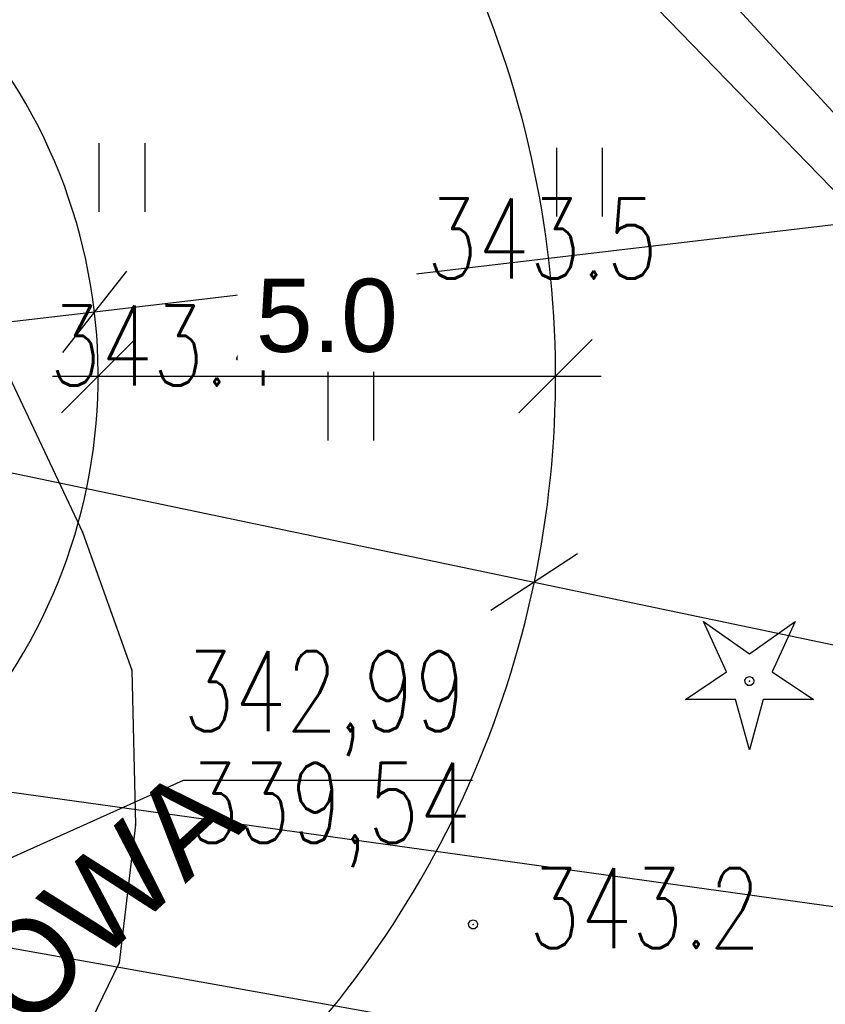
# Model space of a CAD drawing. Extents: x 5552506 to 5553307, y 5642054 to 5642708.
# Tile 47 of 72: x 5552874 to 5552883, y 5642490 to 5642501. Entities that reach past the tile are written whole.
import ezdxf
from ezdxf.enums import TextEntityAlignment as Align
from ezdxf.lldxf.tags import DXFTag

# ---------------------------------------------------------------- set-up
doc = ezdxf.new("R2010")
doc.units = 0
doc.header["$MEASUREMENT"] = 0
doc.layers.add('A_SC_WID', color=1, linetype='Continuous', lineweight=18)
for name, color, linetype in [('drzewa', 98, 'Continuous'), ('EGB_DzialkaEwidencyjna', 7, 'Continuous'), ('EGB_KonturUzytkuGruntowego', 7, 'Continuous'), ('GES_Rzedna', 7, 'Continuous'), ('IS_Węzeł_sieci_kanalizacyjnej_-_opisy', 7, 'Continuous'), ('OT_Komunikacja', 7, 'Continuous'), ('OT_Ogrodzenia', 7, 'Continuous'), ('OT_Rzedna', 7, 'Continuous'), ('pomiar', 7, 'Continuous')]:
    doc.layers.add(name, color=color, linetype=linetype)
doc.styles.add('ARIAL', font='arial.ttf')
doc.styles.add('STYL_ARIAL', font='simplex', dxfattribs={"width": 0.75, "oblique": 0.1})
doc.styles.add('TABEL1', font='txt')
tags = doc.linetypes.add('SOLID', pattern=[10, 10, 0]).pattern_tags.tags
tags[6:7] = [DXFTag(74, 4), DXFTag(75, 0), DXFTag(340, '0'), DXFTag(46, 0.0), DXFTag(50, 0.0), DXFTag(44, 0.0), DXFTag(45, 0.0)]
tags[4:5] = [DXFTag(74, 4), DXFTag(75, 0), DXFTag(340, '0'), DXFTag(46, 0.0), DXFTag(50, 0.0), DXFTag(44, 0.0), DXFTag(45, 0.0)]
doc.dimstyles.new('darek', dxfattribs={"dimtxt": 0.8, "dimasz": 0.8, "dimexe": 0.5, "dimexo": 0.5, "dimgap": 0.25, "dimtad": 1, "dimrnd": 0.01, "dimzin": 1, "dimdsep": 46, "dimtxsty": 'ARIAL', "dimblk": 'OBLIQUE', "dimcen": 0.8, "dimdle": 0.5, "dimclrd": 256, "dimclre": 256, "dimclrt": 256, "dimazin": 0, "dimtfac": 1, "dimtmove": 1, "dimatfit": 3, "dimfxl": 1, "dimtfill": 1, "dimlwd": -1, "dimlwe": -1, "dimarcsym": 0})

# ---------------------------------------------------------------- blocks, each defined once
blk = doc.blocks.new('DIG')
at = {"color": 7}
for points in [[(-1, 1.3, 0), (0, 0.6, 0), (1, 1.3, 0), (0.5, 0.2, 0), (1.4, -0.4, 0), (0.3, -0.4, 0), (0, -1.5, 0), (-0.3, -0.4, 0), (-1.4, -0.4, 0), (-0.5, 0.2, 0), (-1, 1.3, 0)], [(0, 0.1, 0), (0.0643, 0.0766, 0), (0.0985, 0.0174, 0), (0.0866, -0.05, 0), (0.0342, -0.094, 0), (-0.0342, -0.094, 0), (-0.0866, -0.05, 0), (-0.0985, 0.0174, 0), (-0.0643, 0.0766, 0), (0, 0.1, 0)]]:
    blk.add_polyline3d(points, dxfattribs=at)
blk = doc.blocks.new('RTPW01')
at = {"color": 7}
blk.add_polyline3d([(0, 0.1, 0), (0.0643, 0.0766, 0), (0.0985, 0.0174, 0), (0.0866, -0.05, 0), (0.0342, -0.094, 0), (-0.0342, -0.094, 0), (-0.0866, -0.05, 0), (-0.0985, 0.0174, 0), (-0.0643, 0.0766, 0), (0, 0.1, 0)], dxfattribs=at)
blk = doc.blocks.new('TRA')
at = {"color": 7}
for points in [[(-5.5, 2.6, 0), (-5.5, 1.1, 0)], [(-4.5, 2.6, 0), (-4.5, 1.1, 0)], [(4.5, 2.5, 0), (4.5, 1, 0)], [(5.5, 2.5, 0), (5.5, 1, 0)], [(-0.5, -2.4, 0), (-0.5, -3.9, 0)], [(0.5, -2.4, 0), (0.5, -3.9, 0)]]:
    blk.add_polyline3d(points, dxfattribs=at)
blk = doc.blocks.new('_Oblique')
at = {"color": 0, "linetype": 'ByBlock', "lineweight": -2}
blk.add_line((-0.5, -0.5), (0.5, 0.5), dxfattribs=at)
blk = doc.blocks.new('*D261')
at = {"layer": 'Defpoints', "color": 0, "linetype": 'ByBlock'}
for p in [(5552875.13, 5642497.778), (5552869.171, 5642497.074)]:
    blk.add_point(p, dxfattribs=at)
at = {"layer": 'pomiar'}
for p, q in [((5552875.13, 5642497.778), (5552888.537, 5642499.362)), ((5552869.171, 5642497.074), (5552875.13, 5642497.778))]:
    blk.add_line(p, q, dxfattribs=at)
at = {"layer": 'pomiar', "xscale": 0.8, "yscale": 0.8, "zscale": 0.8, "rotation": 186.7370496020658}
blk.add_blockref('_Oblique', (5552875.13, 5642497.778), dxfattribs=at)
at = {"layer": 'pomiar', "linetype": 'ByBlock', "insert": (5552887.11, 5642499.857), "char_height": 0.8, "attachment_point": 5, "rotation": 6.737, "style": 'ARIAL', "bg_fill": 3, "box_fill_scale": 1.25, "bg_fill_color": 256, "bg_fill_true_color": 13158600, "bg_fill_transparency": 0}
blk.add_mtext('R6.0', dxfattribs=at)
blk = doc.blocks.new('*D262')
at = {"layer": 'Defpoints', "color": 0, "linetype": 'ByBlock'}
for p in [(5552875.171, 5642497.074), (5552880.171, 5642497.074), (5552880.171, 5642497.074)]:
    blk.add_point(p, dxfattribs=at)
at = {"layer": 'pomiar'}
blk.add_line((5552874.671, 5642497.074), (5552880.671, 5642497.074), dxfattribs=at)
at = {"layer": 'pomiar', "xscale": 0.8, "yscale": 0.8, "zscale": 0.8, "rotation": 180}
blk.add_blockref('_Oblique', (5552875.171, 5642497.074), dxfattribs=at)
at = {"layer": 'pomiar', "xscale": 0.8, "yscale": 0.8, "zscale": 0.8}
blk.add_blockref('_Oblique', (5552880.171, 5642497.074), dxfattribs=at)
at = {"layer": 'pomiar', "linetype": 'ByBlock', "insert": (5552877.671, 5642497.733), "char_height": 0.8, "attachment_point": 5, "style": 'ARIAL', "bg_fill": 3, "box_fill_scale": 1.25, "bg_fill_color": 256, "bg_fill_true_color": 13158600, "bg_fill_transparency": 0}
blk.add_mtext('5.0', dxfattribs=at)
blk = doc.blocks.new('*D265')
at = {"layer": 'Defpoints', "color": 0, "linetype": 'ByBlock'}
for p in [(5552869.171, 5642497.074), (5552879.938, 5642494.822)]:
    blk.add_point(p, dxfattribs=at)
at = {"layer": 'pomiar'}
blk.add_line((5552869.171, 5642497.074), (5552879.938, 5642494.822), dxfattribs=at)
at = {"layer": 'pomiar', "xscale": 0.8, "yscale": 0.8, "zscale": 0.8, "rotation": 168.1866558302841}
blk.add_blockref('_Oblique', (5552879.938, 5642494.822), dxfattribs=at)
at = {"layer": 'pomiar', "linetype": 'ByBlock', "insert": (5552888.89, 5642493.623), "char_height": 0.8, "attachment_point": 5, "rotation": 348.1867, "style": 'ARIAL', "bg_fill": 3, "box_fill_scale": 1.25, "bg_fill_color": 256, "bg_fill_true_color": 13158600, "bg_fill_transparency": 0}
blk.add_mtext('R11.0', dxfattribs=at)
at = {"layer": 'pomiar'}
blk.add_line((5552879.938, 5642494.822), (5552890.391, 5642492.636), dxfattribs=at)

msp = doc.modelspace()

# ---------------------------------------------------------------- linework, layer by layer
at = {"color": 7}
for p in [(5552877.93, 5642498.32), (5552878.49, 5642498.05, 343.5), (5552875, 5642495.37), (5552875.54, 5642493.86), (5552875.58, 5642492.17), (5552879.27, 5642491.08, 343.2), (5552875.4, 5642490.66)]:
    msp.add_point(p, dxfattribs=at)
at = {"layer": 'A_SC_WID', "lineweight": 30}
for radius, end in [(11, 50.461301), (6, 39.501178)]:
    msp.add_arc((5552869.17133, 5642497.07443), radius, 313.246595, end, dxfattribs=at)
at = {"layer": 'drzewa', "color": 98}
msp.add_point((5552882.29, 5642493.74), dxfattribs=at)
at = {"layer": 'EGB_DzialkaEwidencyjna', "color": 7}
for points in [[(5552918.59, 5642543.82, 0), (5552905.06, 5642529.79, 0), (5552879.14, 5642503.3, 0), (5552884.57, 5642497.71, 0), (5552914.66, 5642524.09, 0), (5552918.59, 5642543.82, 0)], [(5552868.91, 5642513.83, 0), (5552821.01, 5642466.78, 0), (5552806.15, 5642452.34, 0), (5552801.43, 5642448.13, 0), (5552811.55, 5642438.45, 0), (5552814.16, 5642435.96, 0), (5552817.83, 5642432.34, 0), (5552830.74, 5642439.96, 0), (5552839.1, 5642445.07, 0), (5552842.11, 5642445.56, 0), (5552869.22, 5642449.98, 0), (5552865.87, 5642471.42, 0), (5552889.45, 5642492.68, 0), (5552884.57, 5642497.71, 0), (5552879.14, 5642503.3, 0), (5552868.91, 5642513.83, 0)]]:
    msp.add_polyline3d(points, dxfattribs=at)
at = {"layer": 'EGB_KonturUzytkuGruntowego', "color": 3}
msp.add_polyline3d([(5552817.83, 5642432.34, 0), (5552830.74, 5642439.96, 0), (5552839.1, 5642445.07, 0), (5552842.11, 5642445.56, 0), (5552869.22, 5642449.98, 0), (5552865.87, 5642471.42, 0), (5552889.45, 5642492.68, 0), (5552884.57, 5642497.71, 0), (5552879.14, 5642503.3, 0), (5552868.91, 5642513.83, 0), (5552860.87, 5642522.11, 0), (5552811.5, 5642476.33, 0), (5552790.5309, 5642458.698, 0), (5552790.45, 5642458.63, 0), (5552801.43, 5642448.13, 0), (5552811.55, 5642438.45, 0), (5552814.16, 5642435.96, 0), (5552817.83, 5642432.34, 0)], dxfattribs=at)
at = {"layer": 'GES_Rzedna', "color": 7}
msp.add_polyline3d([(5552879.2644, 5642492.655, 0), (5552876.1, 5642492.655, 0), (5552872.75, 5642491.15, 0)], dxfattribs=at)
at = {"layer": 'IS_Węzeł_sieci_kanalizacyjnej_-_opisy', "color": 211, "linetype": 'SOLID', "ltscale": 0.01}
msp.add_line((5552889.60162, 5642488.08358), (5552871.97682, 5642491.21728), dxfattribs=at)
at = {"layer": 'OT_Komunikacja', "color": 7}
msp.add_polyline3d([(5552910.48778, 5642539.07598, 0), (5552875.9, 5642505.29, 0), (5552873.71, 5642502.63, 0), (5552873.24, 5642501.12, 0), (5552873.24, 5642499.65, 0), (5552873.39, 5642498.78, 0), (5552875, 5642495.37, 0), (5552875.54, 5642493.86, 0), (5552875.58, 5642492.17, 0), (5552875.4, 5642490.66, 0), (5552874.61, 5642489.03, 0), (5552871.88, 5642486.52, 0), (5552865.73, 5642480.51, 0), (5552865.08, 5642478.8, 0), (5552864.9, 5642476.53, 0), (5552865.26, 5642473.26, 0)], dxfattribs=at)
at = {"layer": 'OT_Ogrodzenia', "color": 7}
msp.add_polyline3d([(5552876.98, 5642506.72, 343.6), (5552889.51, 5642493.12, 343.6), (5552885.82, 5642489.76, 343.3), (5552867.6, 5642472.16, 0), (5552868.95, 5642463.76, 0), (5552870.09, 5642457.13, 342.4), (5552871.13, 5642450.63, 342.4), (5552869.29, 5642450.1, 342.3)], dxfattribs=at)

# ---------------------------------------------------------------- block references
at = {"color": 7, "xscale": 0.5, "yscale": 0.5}
for name, p in [('TRA', (5552877.93, 5642498.32)), ('RTPW01', (5552878.49, 5642498.05)), ('RTPW01', (5552879.27, 5642491.08))]:
    msp.add_blockref(name, p, dxfattribs=at)
at = {"layer": 'drzewa', "color": 98, "xscale": 0.5, "yscale": 0.5}
msp.add_blockref('DIG', (5552882.29, 5642493.74), dxfattribs=at)

# ---------------------------------------------------------------- texts
at = {"layer": 'A_SC_WID', "lineweight": 30, "insert": (5552866.07671, 5642483.64137), "char_height": 1, "attachment_point": 1, "rotation": 42.600329, "style": 'TABEL1'}
msp.add_mtext_dynamic_manual_height_columns('{\\fArial|b0|i0|c238|p34;DROGA POŻAROWA}', width=1669.0256574, gutter_width=100, heights=[0], dxfattribs=at)
at = {"layer": 'GES_Rzedna', "color": 7, "style": 'STYL_ARIAL', "width": 0.75}
for s, p in [('342,99', (5552876.1, 5642492.9286)), ('339,54', (5552876.15, 5642491.7086))]:
    msp.add_text(s, height=0.875, dxfattribs=at).set_placement(p, align=Align.BOTTOM_LEFT)
at = {"layer": 'OT_Rzedna', "color": 7, "style": 'STYL_ARIAL', "width": 0.75}
for s, p in [('343.5', (5552878.76, 5642497.8786)), ('343.4', (5552874.64, 5642496.7086)), ('343.2', (5552879.88, 5642490.5586))]:
    msp.add_text(s, height=0.875, dxfattribs=at).set_placement(p, align=Align.BOTTOM_LEFT)

# ---------------------------------------------------------------- next in the draw order: dimensions: what is measured, and where the dimension line sits
at = {"layer": 'pomiar'}
dim = msp.add_radius_dim(center=(5552869.17133, 5642497.07443), mpoint=(5552875.1299, 5642497.77831), dimstyle='darek', override={"dimdec": 1, "dimtxsty": 'ARIAL'}, dxfattribs=at)
dim.commit()
dim.dimension.update_dxf_attribs({"geometry": '*D261', "text_midpoint": (5552887.18699, 5642499.2026), "dimtype": 164})

# ---------------------------------------------------------------- next in the draw order: dimensions: what is measured, and where the dimension line sits
dim = msp.add_aligned_dim(p1=(5552875.17133, 5642497.07443), p2=(5552880.17133, 5642497.07443), distance=0, dimstyle='darek', override={"dimdec": 1, "dimtxsty": 'ARIAL'}, dxfattribs=at)
dim.commit()
dim.dimension.update_dxf_attribs({"geometry": '*D262', "text_midpoint": (5552877.67133, 5642497.73289)})

# ---------------------------------------------------------------- next in the draw order: dimensions: what is measured, and where the dimension line sits
dim = msp.add_radius_dim(center=(5552869.17133, 5642497.07443), mpoint=(5552879.93835, 5642494.82247), dimstyle='darek', override={"dimdec": 1, "dimtxsty": 'ARIAL'}, dxfattribs=at)
dim.commit()
dim.dimension.update_dxf_attribs({"geometry": '*D265', "text_midpoint": (5552888.75555, 5642492.97832), "dimtype": 164})

# ---------------------------------------------------------------- next in the draw order: linework, layer by layer
at = {"layer": 'IS_Węzeł_sieci_kanalizacyjnej_-_opisy', "color": 211, "linetype": 'SOLID', "ltscale": 0.01}
msp.add_line((5552890.87572, 5642490.20956), (5552873.26872, 5642492.65416), dxfattribs=at)

doc.saveas('drawing.dxf')
